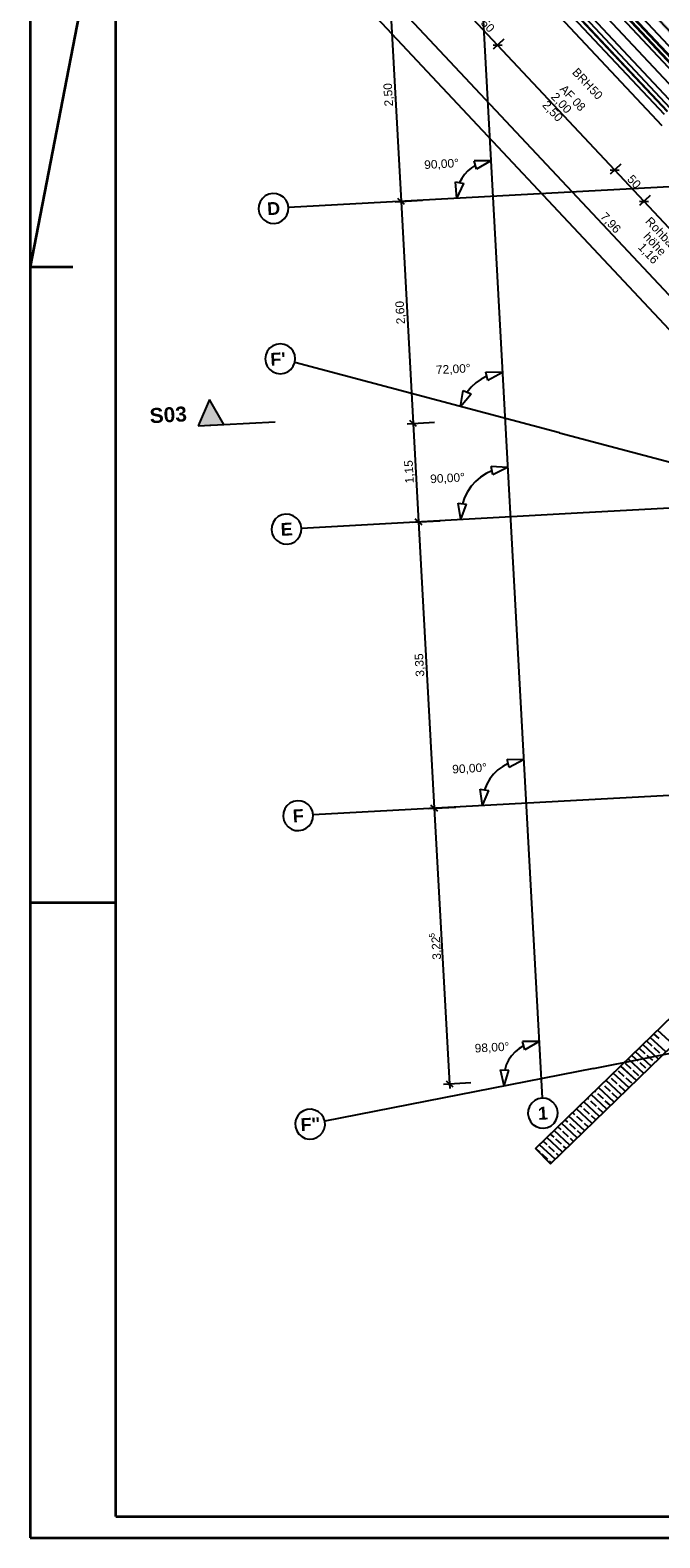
# Model space of a CAD drawing. Extents: x 199 to 1388, y 138 to 979.
# Tile 1 of 155: x 199 to 346, y 138 to 490. Entities that reach past the tile are written whole.
import ezdxf
from ezdxf.lldxf.tags import DXFTag

# ---------------------------------------------------------------- set-up
doc = ezdxf.new("R2010")
doc.units = 0
doc.layers.get('0').update_dxf_attribs({"lineweight": 25})
for name, color, linetype, lineweight in [('01 Schnitt Marker Gebäude', 7, 'Continuous', 25), ('02 Raster Gebäude-A07ET47NDI', 7, 'Continuous', 25), ('Rahmen', 7, 'Continuous', 35), ('X_Rahmen', 7, 'Continuous', 25)]:
    doc.layers.add(name, color=color, linetype=linetype, lineweight=lineweight)
for name, color, linetype, lineweight, true_color in [('01AFU Allgemein Bemaßung-A07ET47HDI', 7, 'Continuous', 25, 0x848484), ('02 Raster Bemaßung-A07ET47FDI', 7, 'Continuous', 25, 0x848484), ('20 Außenwände-A07ET47EDI', 7, 'Continuous', 25, 0x848484), ('20 Dach Stb-Decke-A07ET47IDI', 7, 'Continuous', 25, 0x848484), ('20 Fundament-A07ET47RDI', 7, 'Continuous', 25, 0x848484), ('60 Stützwand - Stützwände', 7, 'Continuous', 25, 0x848484), ('A-0', 7, 'Continuous', 25, 0x848484), ('H_Ruecklauf', 5, 'STRICHLINIE2', 35, 0x0000ff), ('H_Vorlauf', 1, 'Continuous', 35, 0xff0000), ('UPO_Loop2', 140, 'Continuous', 30, 0x00bfff), ('Uponor_TeilFlaecheGrenze', 6, 'Continuous', 25, 0xff00ff), ('Uponor_ZonenGrenze', 1, 'Continuous', 25, 0xff0000)]:
    doc.layers.add(name, color=color, linetype=linetype, lineweight=lineweight, true_color=true_color)
doc.styles.get("Standard").update_dxf_attribs({"font": 'arial.ttf'})
tags = doc.linetypes.add('Raster-A07ET47ODI', pattern=[0.2, 0.1, -0.05, 0, -0.05]).pattern_tags.tags
tags[10:11] = [DXFTag(74, 4), DXFTag(75, 0), DXFTag(340, '0'), DXFTag(46, 1.0), DXFTag(50, 0.0), DXFTag(44, 0.0), DXFTag(45, 0.0)]
tags[8:9] = [DXFTag(74, 4), DXFTag(75, 0), DXFTag(340, '0'), DXFTag(46, 1.0), DXFTag(50, 0.0), DXFTag(44, 0.0), DXFTag(45, 0.0)]
tags[6:7] = [DXFTag(74, 4), DXFTag(75, 0), DXFTag(340, '0'), DXFTag(46, 1.0), DXFTag(50, 0.0), DXFTag(44, 0.0), DXFTag(45, 0.0)]
tags[4:5] = [DXFTag(74, 4), DXFTag(75, 0), DXFTag(340, '0'), DXFTag(46, 1.0), DXFTag(50, 0.0), DXFTag(44, 0.0), DXFTag(45, 0.0)]
tags = doc.linetypes.add('Schnittlinie', pattern=[0.3, 0.15, -0.075, 0, -0.075]).pattern_tags.tags
tags[10:11] = [DXFTag(74, 4), DXFTag(75, 0), DXFTag(340, '0'), DXFTag(46, 1.0), DXFTag(50, 0.0), DXFTag(44, 0.0), DXFTag(45, 0.0)]
tags[8:9] = [DXFTag(74, 4), DXFTag(75, 0), DXFTag(340, '0'), DXFTag(46, 1.0), DXFTag(50, 0.0), DXFTag(44, 0.0), DXFTag(45, 0.0)]
tags[6:7] = [DXFTag(74, 4), DXFTag(75, 0), DXFTag(340, '0'), DXFTag(46, 1.0), DXFTag(50, 0.0), DXFTag(44, 0.0), DXFTag(45, 0.0)]
tags[4:5] = [DXFTag(74, 4), DXFTag(75, 0), DXFTag(340, '0'), DXFTag(46, 1.0), DXFTag(50, 0.0), DXFTag(44, 0.0), DXFTag(45, 0.0)]
tags = doc.linetypes.add('Strichlinie eng-A07ET47GDI', pattern=[0.115, 0.075, -0.04]).pattern_tags.tags
tags[6:7] = [DXFTag(74, 4), DXFTag(75, 0), DXFTag(340, '0'), DXFTag(46, 1.0), DXFTag(50, 0.0), DXFTag(44, 0.0), DXFTag(45, 0.0)]
tags[4:5] = [DXFTag(74, 4), DXFTag(75, 0), DXFTag(340, '0'), DXFTag(46, 1.0), DXFTag(50, 0.0), DXFTag(44, 0.0), DXFTag(45, 0.0)]
tags = doc.linetypes.add('STRICHLINIE2', pattern=[9.525, 6.35, -3.175]).pattern_tags.tags
tags[6:7] = [DXFTag(74, 4), DXFTag(75, 0), DXFTag(340, '0'), DXFTag(46, 0.0), DXFTag(50, 0.0), DXFTag(44, 0.0), DXFTag(45, 0.0)]
tags[4:5] = [DXFTag(74, 4), DXFTag(75, 0), DXFTag(340, '0'), DXFTag(46, 0.0), DXFTag(50, 0.0), DXFTag(44, 0.0), DXFTag(45, 0.0)]
tags = doc.linetypes.add('Öffnungslinie Tür Fenster-A07ET47JDI', pattern=[0.115, 0.075, -0.04]).pattern_tags.tags
tags[6:7] = [DXFTag(74, 4), DXFTag(75, 0), DXFTag(340, '0'), DXFTag(46, 1.0), DXFTag(50, 0.0), DXFTag(44, 0.0), DXFTag(45, 0.0)]
tags[4:5] = [DXFTag(74, 4), DXFTag(75, 0), DXFTag(340, '0'), DXFTag(46, 1.0), DXFTag(50, 0.0), DXFTag(44, 0.0), DXFTag(45, 0.0)]

# ---------------------------------------------------------------- blocks, each defined once
blk = doc.blocks.new('Blockreferenz-A07ET47BDI', base_point=(199.17, 137.99))
at = {"layer": 'Rahmen', "color": 0, "linetype": 'ByBlock', "ltscale": 0.35}
for p, q in [((199.17, 978.99), (199.17, 137.99)), ((219.17, 142.99), (219.17, 973.99)), ((219.17, 538.61), (199.17, 434.99)), ((199.17, 434.99), (209.17, 434.99)), ((199.17, 286.49), (219.17, 286.49)), ((219.17, 142.99), (1383.17, 142.99)), ((199.17, 137.99), (1388.17, 137.99))]:
    blk.add_line(p, q, dxfattribs=at)
blk = doc.blocks.new('Referenz-A07ET47ZDI', base_point=(226.99, 158.1))
at = {"layer": '01 Schnitt Marker Gebäude'}
for p, q in [((241.1, 403.98), (238.43, 397.82)), ((244.42, 398.15), (241.1, 403.98)), ((238.43, 397.82), (244.42, 398.15))]:
    blk.add_line(p, q, dxfattribs=at)
at = {"layer": '01 Schnitt Marker Gebäude', "linetype": 'Schnittlinie', "ltscale": 156.25}
blk.add_line((244.42, 398.15), (256.4, 398.8), dxfattribs=at)
at = {"layer": '01 Schnitt Marker Gebäude'}
for points in [[(241.1, 397.97), (238.49, 397.97), (241.1, 403.98)], [(244.42, 398.15), (241.1, 398.15), (241.1, 403.98)], [(241.1, 397.97), (244.42, 398.15), (241.1, 398.15)], [(238.43, 397.82), (241.1, 397.97), (238.49, 397.97)]]:
    blk.add_solid(points, dxfattribs=at)
at = {"layer": '01AFU Allgemein Bemaßung-A07ET47HDI'}
for p, q in [((279.1, 502.35), (387.91, 386.19)), ((273.84, 499.91), (430.43, 332.75)), ((308.36, 486.81), (301.52, 494.11)), ((307.3, 486.84), (309.42, 486.77)), ((309.82, 488.17), (307.34, 485.84)), ((335.71, 457.61), (308.36, 486.81)), ((337.17, 458.98), (334.68, 456.65)), ((334.65, 457.65), (336.77, 457.58)), ((342.54, 450.32), (335.71, 457.61)), ((344, 451.69), (341.51, 449.36)), ((341.48, 450.36), (343.6, 450.29)), ((355.66, 436.31), (342.54, 450.32))]:
    blk.add_line(p, q, dxfattribs=at)
at = {"layer": '02 Raster Bemaßung-A07ET47FDI'}
for p, q in [((283.09, 500.2), (285.82, 450.27)), ((302.23, 458.16), (301.37, 457.43)), ((303.17, 458.77), (302.23, 458.16)), ((306.76, 459.8), (302.9, 459.73)), ((303.45, 457.81), (302.9, 459.73)), ((306.76, 459.8), (303.45, 457.81)), ((298.51, 454.83), (300.48, 454.49)), ((298.86, 450.98), (298.51, 454.83)), ((298.86, 450.98), (300.48, 454.49)), ((299.99, 455.67), (299.49, 454.66)), ((300.62, 456.6), (299.99, 455.67)), ((301.37, 457.43), (300.62, 456.6)), ((286.61, 449.56), (285.03, 450.98)), ((284.42, 450.19), (290.81, 450.54)), ((285.82, 450.27), (288.66, 398.4)), ((304.51, 408.75), (303.29, 407.89)), ((305.84, 409.43), (304.51, 408.75)), ((306.07, 408.45), (305.61, 410.4)), ((309.47, 410.28), (305.61, 410.4)), ((309.47, 410.28), (306.07, 408.45)), ((299.69, 402.32), (300.35, 406.13)), ((299.69, 402.32), (302.17, 405.28)), ((300.35, 406.13), (302.17, 405.28)), ((302.2, 406.87), (301.26, 405.71)), ((303.29, 407.89), (302.2, 406.87)), ((287.26, 398.32), (293.65, 398.67)), ((289.45, 397.69), (287.87, 399.1)), ((288.66, 398.4), (289.92, 375.38)), ((307.25, 386.35), (306.83, 388.31)), ((310.69, 388.13), (306.83, 388.31)), ((310.69, 388.13), (307.25, 386.35)), ((303.21, 384.84), (302.19, 383.71)), ((304.38, 385.84), (303.21, 384.84)), ((305.66, 386.67), (304.38, 385.84)), ((307.04, 387.33), (305.66, 386.67)), ((300.64, 381.07), (300.14, 379.63)), ((301.33, 382.44), (300.64, 381.07)), ((302.19, 383.71), (301.33, 382.44)), ((299.74, 375.92), (299.14, 379.74)), ((299.14, 379.74), (301.13, 379.52)), ((299.74, 375.92), (301.13, 379.52)), ((288.52, 375.3), (294.91, 375.65)), ((290.71, 374.67), (289.13, 376.09)), ((289.92, 375.38), (293.58, 308.48)), ((308.42, 317.42), (307.4, 316.44)), ((309.55, 318.26), (308.42, 317.42)), ((310.8, 318.93), (309.55, 318.26)), ((311.04, 317.96), (310.56, 319.9)), ((314.42, 319.81), (310.56, 319.9)), ((314.42, 319.81), (311.04, 317.96)), ((305.83, 314.1), (305.3, 312.79)), ((306.53, 315.33), (305.83, 314.1)), ((307.4, 316.44), (306.53, 315.33)), ((304.31, 312.92), (306.29, 312.66)), ((304.82, 309.09), (304.31, 312.92)), ((304.82, 309.09), (306.29, 312.66)), ((292.18, 308.4), (298.58, 308.75)), ((294.37, 307.77), (292.79, 309.18)), ((293.58, 308.48), (297.11, 244.09)), ((318.03, 253.99), (314.16, 253.96)), ((314.7, 252.03), (314.16, 253.96)), ((318.03, 253.99), (314.7, 252.03)), ((311.61, 250.63), (310.92, 249.6)), ((312.43, 251.55), (311.61, 250.63)), ((313.38, 252.34), (312.43, 251.55)), ((314.43, 252.99), (313.38, 252.34)), ((309.93, 243.58), (309.01, 247.33)), ((309.01, 247.33), (311.01, 247.29)), ((309.93, 243.58), (311.01, 247.29)), ((310.39, 248.49), (310.01, 247.31)), ((310.92, 249.6), (310.39, 248.49)), ((295.7, 244.02), (302.1, 244.37)), ((296.32, 244.8), (297.9, 243.39)), ((297.11, 244.09), (297.17, 242.97))]:
    blk.add_line(p, q, dxfattribs=at)
at = {"layer": '02 Raster Gebäude-A07ET47NDI', "linetype": 'Raster-A07ET47ODI', "ltscale": 56.250004}
for p, q in [((280.95, 931.36), (317.66, 260.68)), ((268.91, 562.65), (551.63, 260.83)), ((1016.65, 490.27), (323.9, 452.35)), ((323.9, 452.35), (259.51, 448.83)), ((322.8, 396.18), (260.98, 412.6)), ((1013.18, 414.97), (326.93, 377.41)), ((322.8, 396.18), (768.12, 277.96)), ((330.77, 247.68), (1015.1, 382.38)), ((326.93, 377.41), (262.54, 373.88)), ((1013.21, 347.87), (329.65, 310.45)), ((329.65, 310.45), (265.26, 306.93)), ((317.66, 260.68), (318.75, 240.71)), ((330.77, 247.68), (268.01, 235.33))]:
    blk.add_line(p, q, dxfattribs=at)
at = {"layer": '02 Raster Gebäude-A07ET47NDI'}
for p, q in [((253.41, 450.97), (252.89, 450.22)), ((254.1, 451.57), (253.41, 450.97)), ((254.92, 451.96), (254.1, 451.57)), ((255.82, 452.13), (254.92, 451.96)), ((256.73, 452.06), (255.82, 452.13)), ((257.59, 451.76), (256.73, 452.06)), ((258.35, 451.24), (257.59, 451.76)), ((258.94, 450.55), (258.35, 451.24)), ((252.59, 449.36), (252.52, 448.45)), ((252.52, 448.45), (252.69, 447.55)), ((252.89, 450.22), (252.59, 449.36)), ((252.69, 447.55), (253.08, 446.72)), ((259.34, 449.73), (258.94, 450.55)), ((259.14, 447.06), (259.44, 447.92)), ((259.51, 448.83), (259.34, 449.73)), ((259.44, 447.92), (259.51, 448.83)), ((253.08, 446.72), (253.68, 446.03)), ((253.68, 446.03), (254.43, 445.52)), ((254.43, 445.52), (255.29, 445.21)), ((255.29, 445.21), (256.2, 445.14)), ((256.2, 445.14), (257.1, 445.31)), ((257.1, 445.31), (257.93, 445.71)), ((257.93, 445.71), (258.62, 446.3)), ((258.62, 446.3), (259.14, 447.06)), ((255.11, 415.96), (254.56, 415.24)), ((255.84, 416.52), (255.11, 415.96)), ((256.68, 416.87), (255.84, 416.52)), ((257.59, 417), (256.68, 416.87)), ((258.49, 416.88), (257.59, 417)), ((259.34, 416.53), (258.49, 416.88)), ((260.06, 415.98), (259.34, 416.53)), ((260.62, 415.25), (260.06, 415.98)), ((254.21, 414.39), (254.09, 413.49)), ((254.09, 413.49), (254.22, 412.58)), ((254.56, 415.24), (254.21, 414.39)), ((254.22, 412.58), (254.57, 411.74)), ((260.97, 414.41), (260.62, 415.25)), ((260.63, 411.75), (260.98, 412.6)), ((261.09, 413.5), (260.97, 414.41)), ((260.98, 412.6), (261.09, 413.5)), ((254.57, 411.74), (255.13, 411.02)), ((255.13, 411.02), (255.85, 410.46)), ((255.85, 410.46), (256.7, 410.11)), ((256.7, 410.11), (257.6, 410)), ((257.6, 410), (258.51, 410.12)), ((258.51, 410.12), (259.35, 410.47)), ((259.35, 410.47), (260.08, 411.03)), ((260.08, 411.03), (260.63, 411.75)), ((257.96, 377.02), (257.14, 376.62)), ((258.86, 377.19), (257.96, 377.02)), ((259.77, 377.12), (258.86, 377.19)), ((260.63, 376.81), (259.77, 377.12)), ((255.62, 374.41), (255.55, 373.5)), ((255.55, 373.5), (255.72, 372.6)), ((255.93, 375.27), (255.62, 374.41)), ((256.44, 376.03), (255.93, 375.27)), ((257.14, 376.62), (256.44, 376.03)), ((261.38, 376.3), (260.63, 376.81)), ((261.98, 375.6), (261.38, 376.3)), ((262.37, 374.78), (261.98, 375.6)), ((262.54, 373.88), (262.37, 374.78)), ((262.47, 372.97), (262.54, 373.88)), ((255.72, 372.6), (256.12, 371.78)), ((256.12, 371.78), (256.71, 371.09)), ((256.71, 371.09), (257.47, 370.57)), ((257.47, 370.57), (258.33, 370.27)), ((258.33, 370.27), (259.24, 370.2)), ((259.24, 370.2), (260.14, 370.37)), ((260.14, 370.37), (260.96, 370.76)), ((260.96, 370.76), (261.65, 371.36)), ((261.65, 371.36), (262.17, 372.11)), ((262.17, 372.11), (262.47, 372.97)), ((260.68, 310.06), (259.85, 309.67)), ((261.57, 310.23), (260.68, 310.06)), ((262.48, 310.16), (261.57, 310.23)), ((263.35, 309.86), (262.48, 310.16)), ((258.34, 307.45), (258.27, 306.54)), ((258.27, 306.54), (258.44, 305.65)), ((258.64, 308.32), (258.34, 307.45)), ((259.16, 309.07), (258.64, 308.32)), ((259.85, 309.67), (259.16, 309.07)), ((264.1, 309.34), (263.35, 309.86)), ((264.7, 308.65), (264.1, 309.34)), ((265.09, 307.82), (264.7, 308.65)), ((265.26, 306.93), (265.09, 307.82)), ((265.19, 306.02), (265.26, 306.93)), ((258.44, 305.65), (258.83, 304.82)), ((258.83, 304.82), (259.43, 304.13)), ((259.43, 304.13), (260.18, 303.61)), ((260.18, 303.61), (261.05, 303.31)), ((261.05, 303.31), (261.96, 303.24)), ((261.96, 303.24), (262.85, 303.41)), ((262.85, 303.41), (263.68, 303.8)), ((263.68, 303.8), (264.37, 304.4)), ((264.37, 304.4), (264.89, 305.15)), ((264.89, 305.15), (265.19, 306.02)), ((317.03, 240.15), (316.34, 239.55)), ((317.86, 240.54), (317.03, 240.15)), ((318.75, 240.71), (317.86, 240.54)), ((319.67, 240.64), (318.75, 240.71)), ((320.53, 240.34), (319.67, 240.64)), ((321.28, 239.82), (320.53, 240.34)), ((321.88, 239.13), (321.28, 239.82)), ((261.67, 236.6), (261.26, 235.78)), ((262.27, 237.29), (261.67, 236.6)), ((263.03, 237.79), (262.27, 237.29)), ((263.9, 238.08), (263.03, 237.79)), ((264.81, 238.14), (263.9, 238.08)), ((265.7, 237.96), (264.81, 238.14)), ((266.52, 237.56), (265.7, 237.96)), ((267.21, 236.95), (266.52, 237.56)), ((267.71, 236.19), (267.21, 236.95)), ((268.01, 235.33), (267.71, 236.19)), ((315.52, 237.94), (315.45, 237.03)), ((315.45, 237.03), (315.62, 236.13)), ((315.82, 238.8), (315.52, 237.94)), ((315.62, 236.13), (316.02, 235.3)), ((316.34, 239.55), (315.82, 238.8)), ((322.27, 238.31), (321.88, 239.13)), ((322.07, 235.63), (322.37, 236.5)), ((322.44, 237.41), (322.27, 238.31)), ((322.37, 236.5), (322.44, 237.41)), ((261.26, 235.78), (261.08, 234.89)), ((261.08, 234.89), (261.14, 233.97)), ((261.14, 233.97), (261.43, 233.11)), ((261.43, 233.11), (261.94, 232.35)), ((266.87, 232.01), (267.48, 232.7)), ((267.48, 232.7), (267.88, 233.52)), ((267.88, 233.52), (268.06, 234.41)), ((268.06, 234.41), (268.01, 235.33)), ((316.02, 235.3), (316.61, 234.61)), ((316.61, 234.61), (317.36, 234.09)), ((317.36, 234.09), (318.23, 233.79)), ((318.23, 233.79), (319.14, 233.72)), ((319.14, 233.72), (320.04, 233.89)), ((320.04, 233.89), (320.86, 234.29)), ((320.86, 234.29), (321.55, 234.88)), ((321.55, 234.88), (322.07, 235.63)), ((261.94, 232.35), (262.62, 231.74)), ((262.62, 231.74), (263.44, 231.34)), ((263.44, 231.34), (264.34, 231.16)), ((264.34, 231.16), (265.25, 231.22)), ((265.25, 231.22), (266.11, 231.51)), ((266.11, 231.51), (266.87, 232.01))]:
    blk.add_line(p, q, dxfattribs=at)
at = {"layer": '02 Raster Gebäude-A07ET47NDI', "linetype": 'ByBlock', "ltscale": 56.250004}
for p, q in [((323.9, 452.35), (323.9, 452.35)), ((323.9, 452.35), (323.9, 452.35)), ((322.8, 396.18), (322.8, 396.18)), ((322.8, 396.18), (322.8, 396.18)), ((326.93, 377.41), (326.93, 377.41)), ((326.93, 377.41), (326.93, 377.41)), ((329.65, 310.45), (329.65, 310.45)), ((329.65, 310.45), (329.65, 310.45)), ((317.66, 260.68), (317.66, 260.68)), ((317.66, 260.68), (317.66, 260.68)), ((330.77, 247.68), (330.77, 247.68)), ((330.77, 247.68), (330.77, 247.68))]:
    blk.add_line(p, q, dxfattribs=at)
at = {"layer": '20 Außenwände-A07ET47EDI'}
for p, q in [((354.36, 475.08), (327.01, 504.28)), ((346.77, 467.97), (319.42, 497.17)), ((322.12, 497.5), (347.28, 470.64)), ((322.78, 498.12), (347.93, 471.26)), ((348.08, 471.4), (322.92, 498.25)), ((348.74, 472.01), (323.58, 498.87))]:
    blk.add_line(p, q, dxfattribs=at)
at = {"layer": '20 Dach Stb-Decke-A07ET47IDI', "linetype": 'Öffnungslinie Tür Fenster-A07ET47JDI', "ltscale": 56.250004}
blk.add_line((300.69, 525.06), (457.28, 357.9), dxfattribs=at)
at = {"layer": '20 Fundament-A07ET47RDI', "linetype": 'Öffnungslinie Tür Fenster-A07ET47JDI', "ltscale": 56.250004}
blk.add_line((415.27, 415.18), (309, 528.62), dxfattribs=at)
at = {"layer": '60 Stützwand - Stützwände'}
for p, q in [((453.8, 361.48), (317.24, 228.97)), ((320.72, 225.39), (457.28, 357.9)), ((317.24, 228.97), (377.56, 287.51)), ((320.72, 225.39), (381.05, 283.92)), ((344.46, 252.89), (343.14, 254.1)), ((344.46, 252.89), (343.14, 254.1)), ((347.68, 251.55), (344, 254.94)), ((347.68, 251.55), (344, 254.94)), ((346.09, 254.65), (344.86, 255.78)), ((346.09, 254.65), (344.86, 255.78)), ((349.41, 253.22), (345.73, 256.61)), ((349.41, 253.22), (345.73, 256.61)), ((341.21, 249.36), (339.88, 250.58)), ((341.21, 249.36), (339.88, 250.58)), ((344.23, 248.2), (340.55, 251.59)), ((344.23, 248.2), (340.55, 251.59)), ((342.83, 251.12), (341.51, 252.34)), ((342.83, 251.12), (341.51, 252.34)), ((345.96, 249.87), (342.28, 253.27)), ((345.96, 249.87), (342.28, 253.27)), ((344.6, 249.5), (343.27, 250.72)), ((344.6, 249.5), (343.27, 250.72)), ((346.22, 251.26), (344.9, 252.48)), ((346.22, 251.26), (344.9, 252.48)), ((337.95, 245.83), (336.63, 247.05)), ((337.95, 245.83), (336.63, 247.05)), ((340.78, 244.85), (337.1, 248.25)), ((340.78, 244.85), (337.1, 248.24)), ((339.58, 247.59), (338.25, 248.81)), ((339.58, 247.59), (338.25, 248.81)), ((342.51, 246.52), (338.83, 249.92)), ((342.51, 246.52), (338.83, 249.92)), ((341.34, 245.97), (340.02, 247.19)), ((341.34, 245.97), (340.02, 247.19)), ((342.97, 247.73), (341.65, 248.95)), ((342.97, 247.73), (341.65, 248.95)), ((345.1, 249.03), (345.04, 249.09)), ((345.1, 249.03), (345.04, 249.09)), ((335.61, 239.83), (331.93, 243.22)), ((335.61, 239.83), (331.93, 243.22)), ((332.93, 243.93), (332.79, 244.06)), ((332.93, 243.93), (332.79, 244.06)), ((334.7, 242.3), (333.37, 243.52)), ((334.7, 242.3), (333.37, 243.52)), ((337.33, 241.5), (333.65, 244.9)), ((337.33, 241.5), (333.65, 244.9)), ((334.56, 245.69), (334.51, 245.73)), ((334.56, 245.69), (334.51, 245.73)), ((336.32, 244.06), (335, 245.29)), ((336.32, 244.06), (335, 245.29)), ((339.06, 243.18), (335.38, 246.57)), ((339.06, 243.18), (335.38, 246.57)), ((338.09, 242.44), (336.77, 243.66)), ((338.09, 242.44), (336.77, 243.66)), ((339.72, 244.2), (338.39, 245.42)), ((339.72, 244.2), (338.39, 245.42)), ((332.16, 236.48), (328.48, 239.88)), ((332.16, 236.48), (328.48, 239.88)), ((329.68, 240.4), (329.34, 240.71)), ((329.68, 240.4), (329.34, 240.71)), ((331.44, 238.77), (330.12, 239.99)), ((331.44, 238.77), (330.12, 239.99)), ((333.88, 238.15), (330.2, 241.55)), ((333.88, 238.15), (330.2, 241.55)), ((331.31, 242.16), (331.06, 242.39)), ((331.31, 242.16), (331.06, 242.39)), ((333.07, 240.54), (331.75, 241.76)), ((333.07, 240.54), (331.75, 241.76)), ((334.75, 238.99), (333.51, 240.13)), ((334.75, 238.99), (333.51, 240.13)), ((336.46, 240.67), (335.14, 241.89)), ((336.46, 240.67), (335.14, 241.89)), ((328.71, 233.13), (325.03, 236.53)), ((328.71, 233.13), (325.03, 236.53)), ((326.43, 236.87), (325.89, 237.36)), ((326.43, 236.87), (325.89, 237.36)), ((330.43, 234.81), (326.75, 238.2)), ((330.43, 234.81), (326.75, 238.2)), ((328.19, 235.24), (326.87, 236.46)), ((328.19, 235.24), (326.87, 236.46)), ((328.05, 238.63), (327.61, 239.04)), ((328.05, 238.63), (327.61, 239.04)), ((329.82, 237.01), (328.49, 238.23)), ((329.82, 237.01), (328.49, 238.23)), ((331.3, 235.64), (330.26, 236.6)), ((331.3, 235.64), (330.26, 236.6)), ((333.02, 237.32), (331.88, 238.36)), ((333.02, 237.32), (331.88, 238.36)), ((325.26, 229.78), (321.58, 233.18)), ((325.26, 229.78), (321.58, 233.18)), ((323.17, 233.34), (322.44, 234.02)), ((323.17, 233.34), (322.44, 234.02)), ((326.98, 231.46), (323.3, 234.85)), ((326.98, 231.46), (323.3, 234.85)), ((324.94, 231.71), (323.61, 232.93)), ((324.94, 231.71), (323.61, 232.93)), ((324.8, 235.11), (324.16, 235.69)), ((324.8, 235.11), (324.16, 235.69)), ((326.56, 233.48), (325.24, 234.7)), ((326.56, 233.48), (325.24, 234.7)), ((327.85, 232.3), (327, 233.07)), ((327.85, 232.3), (327, 233.07)), ((329.57, 233.97), (328.63, 234.84)), ((329.57, 233.97), (328.63, 234.84)), ((321.81, 226.44), (318.13, 229.83)), ((321.81, 226.44), (318.13, 229.83)), ((319.92, 229.81), (318.99, 230.67)), ((319.92, 229.81), (318.99, 230.67)), ((323.53, 228.11), (319.85, 231.51)), ((323.53, 228.11), (319.85, 231.51)), ((321.68, 228.19), (320.36, 229.41)), ((321.68, 228.19), (320.36, 229.41)), ((321.54, 231.58), (320.71, 232.34)), ((321.54, 231.58), (320.71, 232.34)), ((323.31, 229.95), (321.99, 231.17)), ((323.31, 229.95), (321.99, 231.17)), ((324.4, 228.95), (323.75, 229.54)), ((324.4, 228.95), (323.75, 229.54)), ((326.12, 230.62), (325.38, 231.31)), ((326.12, 230.62), (325.38, 231.31)), ((317.24, 228.97), (320.72, 225.39)), ((317.24, 228.97), (320.72, 225.39)), ((318.29, 228.05), (317.26, 228.99)), ((318.29, 228.05), (317.26, 228.99)), ((320.06, 226.42), (318.73, 227.64)), ((320.06, 226.42), (318.73, 227.64)), ((320.95, 225.6), (320.5, 226.01)), ((320.95, 225.6), (320.5, 226.01)), ((322.67, 227.27), (322.12, 227.78)), ((322.67, 227.27), (322.12, 227.78))]:
    blk.add_line(p, q, dxfattribs=at)
at = {"layer": '60 Stützwand - Stützwände', "linetype": 'Strichlinie eng-A07ET47GDI', "ltscale": 109.375}
for p, q in [((317.24, 228.97), (377.56, 287.51)), ((381.05, 283.92), (320.72, 225.39)), ((320.72, 225.39), (317.24, 228.97))]:
    blk.add_line(p, q, dxfattribs=at)
at = {"layer": 'A-0', "linetype": 'Continuous', "ltscale": 312.5}
for p, q in [((241.1, 403.98), (238.43, 397.82)), ((244.42, 398.15), (241.1, 403.98)), ((238.43, 397.82), (244.42, 398.15)), ((453.8, 361.48), (317.24, 228.97)), ((320.72, 225.39), (457.28, 357.9)), ((377.56, 287.51), (317.24, 228.97)), ((320.72, 225.39), (381.05, 283.92)), ((317.24, 228.97), (320.72, 225.39)), ((317.24, 228.97), (320.72, 225.39))]:
    blk.add_line(p, q, dxfattribs=at)
at = {"layer": '01 Schnitt Marker Gebäude', "linetype": 'Continuous', "ltscale": 40.625, "insert": (226.99, 401.93), "char_height": 3.5, "attachment_point": 1, "rotation": 3.1102}
blk.add_mtext('{\\fArial|b1|i0;S03}', dxfattribs=at)
at = {"layer": '01AFU Allgemein Bemaßung-A07ET47HDI', "linetype": 'ByBlock', "ltscale": 40.625, "char_height": 2, "attachment_point": 1, "rotation": 313.1294}
for s, insert in [('{\\fArial;50}', (305.75, 493.2)), ('{\\fArial;2,00}', (322.15, 475.96)), ('{\\fArial;2,50}', (320.11, 474.05)), ('{\\fArial;50}', (339.93, 456.71)), ('{\\fArial;7,96}', (333.66, 447.98)), ('{\\fArial;Rohbau-}', (344.19, 446.88)), ('{\\fArial;1,16}', (342.46, 440.82)), ('{\\fArial;höhe}', (343.72, 443.29))]:
    blk.add_mtext(s, dxfattribs=dict(at, insert=insert))
at = {"layer": '02 Raster Bemaßung-A07ET47FDI', "linetype": 'ByBlock', "ltscale": 56.250004, "attachment_point": 1}
for s, insert, char_height, rotation in [('{\\fArial;2,50}', (281.95, 472.43), 2, 93.1332), ('{\\fArial;90,00°}', (291.16, 459.84), 2, 3.1332), ('{\\fArial;2,60}', (284.74, 421.53), 2, 93.1332), ('{\\fArial;72,00°}', (293.9, 411.9), 2, 3.1332), ('{\\fArial;1,15}', (286.8, 384.31), 2, 93.1332), ('{\\fArial;90,00°}', (292.56, 386.42), 2, 3.1332), ('{\\fArial;3,35}', (289.25, 339.17), 2, 93.1332), ('{\\fArial;90,00°}', (297.71, 318.59), 2, 3.1332), ('{\\fArial;5}', (292.35, 278.25), 1.32, 93.1332), ('{\\fArial;3,22}', (293.17, 273.02), 2, 93.1332), ('{\\fArial;98,00°}', (302.95, 253.38), 2, 3.1332)]:
    blk.add_mtext(s, dxfattribs=dict(at, insert=insert, char_height=char_height, rotation=rotation))
at = {"layer": '02 Raster Gebäude-A07ET47NDI', "linetype": 'Continuous', "ltscale": 56.250004, "char_height": 3, "attachment_point": 1, "rotation": 3.1332}
for s, insert in [('{\\fArial|b1|i0;D}', (254.45, 450.05)), ("{\\fArial|b1|i0;F'}", (255.2, 414.86)), ('{\\fArial|b1|i0;E}', (257.6, 375.11)), ('{\\fArial|b1|i0;F}', (260.43, 308.16)), ("{\\fArial|b1|i0;F''}", (262.26, 236.02)), ('{\\fArial|b1|i0;1}', (317.72, 238.64))]:
    blk.add_mtext(s, dxfattribs=dict(at, insert=insert))
at = {"layer": '20 Außenwände-A07ET47EDI', "linetype": 'Continuous', "ltscale": 56.250004, "char_height": 2, "attachment_point": 1, "rotation": 313.1294}
for s, insert in [('{\\fCentury Gothic;BRH}', (327.11, 481.67)), ('{\\fCentury Gothic;AF}', (324.2, 477.77)), ('{\\fCentury Gothic;50}', (331.09, 477.42)), ('{\\fCentury Gothic;08}', (327.07, 474.71))]:
    blk.add_mtext(s, dxfattribs=dict(at, insert=insert))
blk = doc.blocks.new('Polylinie-A07ET487DI', base_point=(311.46, 418.43))
at = {"color": 0, "linetype": 'ByBlock', "lineweight": -2, "ltscale": 0.25}
for p, q in [((512.88, 599.1), (497.14, 593.44)), ((539.07, 600.52), (512.88, 599.1)), ((559.57, 601.64), (539.07, 600.52)), ((562.81, 601.81), (559.57, 601.64)), ((568.63, 601.09), (562.81, 601.81)), ((570.93, 600.81), (568.63, 601.09)), ((577.84, 474.6), (570.93, 600.81)), ((447.71, 596.7), (417.48, 574.05)), ((481.37, 587.85), (447.71, 596.7)), ((497.14, 593.44), (481.37, 587.85)), ((381.84, 578.57), (366.59, 564.34)), ((417.48, 574.05), (381.84, 578.57)), ((366.59, 564.34), (358.47, 556.76)), ((358.47, 556.76), (345.29, 544.46)), ((345.29, 544.46), (311.46, 529.63)), ((311.46, 529.63), (415.63, 418.43)), ((469.24, 468.66), (577.84, 474.6)), ((415.63, 418.43), (469.24, 468.66))]:
    blk.add_line(p, q, dxfattribs=at)
blk = doc.blocks.new('Polylinie-A07ET48BDI', base_point=(310.78, 417.86))
at = {"color": 0, "linetype": 'ByBlock', "lineweight": -2, "ltscale": 0.25}
for points in [[(512.96, 598.7), (510.6, 598.7), (512.8, 599.5)], [(527.55, 599.5), (512.8, 599.5), (539.09, 600.12)], [(512.8, 599.5), (539.09, 600.12), (524.35, 600.12)], [(512.96, 598.7), (527.55, 599.5), (512.8, 599.5)], [(539.09, 600.12), (524.35, 600.12), (539.05, 600.92)], [(553.79, 600.92), (539.05, 600.92), (559.59, 601.24)], [(539.05, 600.92), (559.59, 601.24), (544.85, 601.24)], [(539.09, 600.12), (553.79, 600.92), (539.05, 600.92)], [(559.59, 601.24), (544.85, 601.24), (559.55, 602.04)], [(562.82, 602.04), (559.55, 602.04), (562.83, 602.22)], [(559.58, 601.41), (562.82, 602.04), (559.55, 602.04)], [(562.8, 601.41), (559.58, 601.41), (562.82, 602.04)], [(559.59, 601.24), (562.8, 601.41), (559.58, 601.41)], [(568.68, 601.49), (562.8, 601.49), (562.83, 602.22)], [(568.67, 601.41), (562.8, 601.41), (568.68, 601.49)], [(562.8, 601.41), (568.68, 601.49), (562.8, 601.49)], [(568.58, 600.69), (568.67, 601.41), (562.8, 601.41)], [(570.81, 600.69), (568.58, 600.69), (571.31, 601.17)], [(568.58, 600.69), (571.31, 601.17), (568.64, 601.17)], [(570.55, 600.46), (570.81, 600.69), (568.58, 600.69)], [(571.31, 601.17), (568.64, 601.17), (568.68, 601.49)], [(571.35, 600.46), (570.55, 600.46), (571.31, 601.17)], [(577.42, 474.98), (571.35, 600.46), (570.55, 600.46)], [(578.22, 474.98), (577.42, 474.98), (571.35, 600.46)], [(418.71, 574.47), (417.37, 574.47), (447.8, 596.26)], [(417.37, 574.47), (447.8, 596.26), (446.46, 596.26)], [(447.8, 596.26), (446.46, 596.26), (447.62, 597.14)], [(450.94, 596.26), (447.8, 596.26), (447.62, 597.14)], [(478.2, 588.27), (450.94, 596.26), (447.8, 596.26)], [(481.35, 588.27), (478.2, 588.27), (450.94, 596.26)], [(499.37, 593.81), (497, 593.81), (512.96, 598.7)], [(497, 593.81), (512.96, 598.7), (510.6, 598.7)], [(483.74, 588.27), (481.35, 588.27), (497.27, 593.06)], [(481.35, 588.27), (497.27, 593.06), (494.88, 593.06)], [(497.27, 593.06), (494.88, 593.06), (497.01, 593.81)], [(497.27, 593.06), (499.37, 593.81), (497, 593.81)], [(481.38, 587.43), (481.35, 588.27), (478.2, 588.27)], [(481.38, 587.43), (483.74, 588.27), (481.35, 588.27)], [(367.49, 564.64), (366.32, 564.64), (381.98, 578.15)], [(366.32, 564.64), (381.98, 578.15), (380.8, 578.15)], [(381.98, 578.15), (380.8, 578.15), (381.71, 578.99)], [(388.34, 578.15), (381.98, 578.15), (381.71, 578.99)], [(411.01, 574.47), (388.34, 578.15), (381.98, 578.15)], [(417.37, 574.47), (411.01, 574.47), (388.34, 578.15)], [(417.59, 573.64), (417.37, 574.47), (411.01, 574.47)], [(417.59, 573.64), (418.71, 574.47), (417.37, 574.47)], [(359.37, 557.05), (358.19, 557.05), (366.87, 564.05)], [(358.19, 557.05), (366.87, 564.05), (365.69, 564.05)], [(366.87, 564.05), (365.69, 564.05), (366.32, 564.64)], [(366.87, 564.05), (367.49, 564.64), (366.32, 564.64)], [(358.74, 556.47), (357.57, 556.47), (358.19, 557.05)], [(358.74, 556.47), (359.37, 557.05), (358.19, 557.05)], [(346.24, 544.8), (345.06, 544.8), (358.74, 556.47)], [(345.06, 544.8), (358.74, 556.47), (357.57, 556.47)], [(312.77, 529.77), (310.78, 529.77), (345.51, 544.12)], [(310.78, 529.77), (345.51, 544.12), (343.52, 544.12)], [(345.51, 544.12), (343.52, 544.12), (345.06, 544.8)], [(345.51, 544.12), (346.24, 544.8), (345.06, 544.8)], [(312.13, 529.49), (311.04, 529.49), (310.78, 529.77)], [(312.13, 529.49), (312.77, 529.77), (310.78, 529.77)], [(414.55, 418.99), (312.13, 529.49), (311.04, 529.49)], [(415.64, 418.99), (414.55, 418.99), (312.13, 529.49)], [(483.71, 469.05), (469.08, 469.05), (578.26, 474.23)], [(469.08, 469.05), (578.26, 474.23), (563.63, 474.23)], [(578.26, 474.23), (563.63, 474.23), (577.42, 474.98)], [(578.26, 474.23), (578.22, 474.98), (577.42, 474.98)], [(469.41, 468.27), (468.24, 468.27), (469.08, 469.05)], [(469.41, 468.27), (483.71, 469.05), (469.08, 469.05)], [(416.81, 418.99), (415.64, 418.99), (469.41, 468.27)], [(415.64, 418.99), (469.41, 468.27), (468.24, 468.27)], [(415.61, 417.86), (415.64, 418.99), (414.55, 418.99)], [(415.61, 417.86), (416.81, 418.99), (415.64, 418.99)]]:
    blk.add_solid(points, dxfattribs=at)

msp = doc.modelspace()

# ---------------------------------------------------------------- linework, layer by layer
at = {"layer": 'H_Ruecklauf', "ltscale": 0.35}
msp.add_line((351.59, 480.96), (327.1, 507.1), dxfattribs=at)
at = {"layer": 'H_Vorlauf', "ltscale": 0.35}
msp.add_line((351.54, 479.55), (327.06, 505.69), dxfattribs=at)

# ---------------------------------------------------------------- block references
at = {"layer": 'UPO_Loop2', "color": 219, "lineweight": 80, "ltscale": 4000.00006, "true_color": 0x642165}
msp.add_blockref('Referenz-A07ET47ZDI', (226.99, 158.1), dxfattribs=at)
at = {"layer": 'Uponor_TeilFlaecheGrenze', "ltscale": 0.25}
msp.add_blockref('Polylinie-A07ET487DI', (311.46, 418.43), dxfattribs=at)
at = {"layer": 'Uponor_ZonenGrenze', "ltscale": 0.25}
msp.add_blockref('Polylinie-A07ET48BDI', (310.78, 417.86), dxfattribs=at)
at = {"layer": 'X_Rahmen', "ltscale": 0.25}
msp.add_blockref('Blockreferenz-A07ET47BDI', (199.17, 137.99), dxfattribs=at)

doc.saveas('drawing.dxf')
